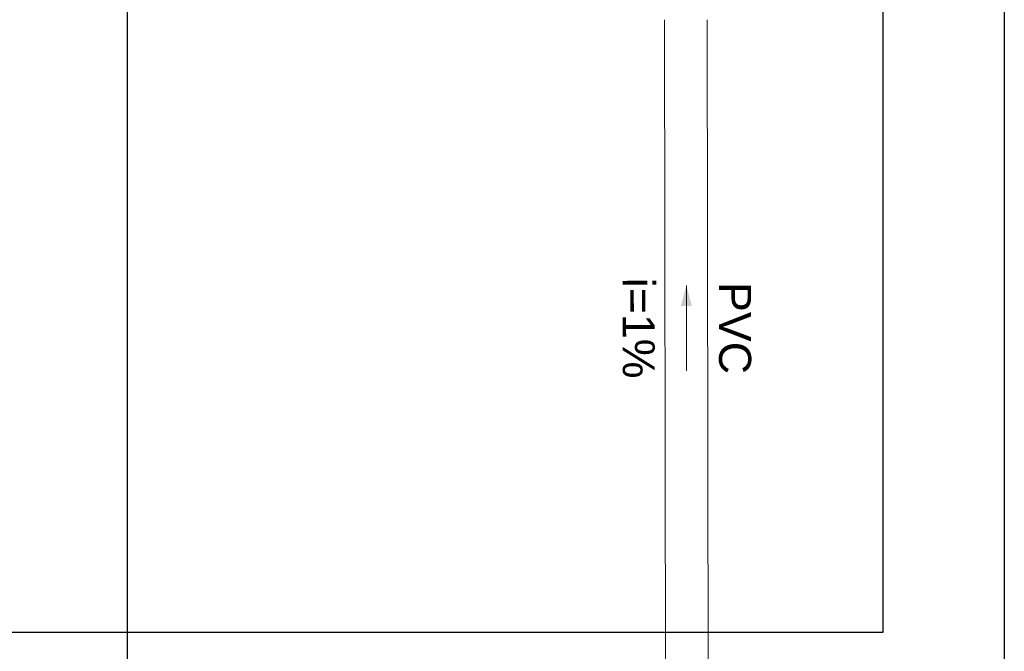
# Model space of a CAD drawing. Header units: millimetres. Extents: x 26 to 1362, y 24 to 358.
# Tile 189 of 256: x 991.04 to 993.34, y 327.31 to 328.79. Entities that reach past the tile are written whole.
import ezdxf

# ---------------------------------------------------------------- set-up
doc = ezdxf.new("R2010")
doc.units = ezdxf.units.MM
doc.linetypes.add('CONTINU', pattern=[0])
for name, color, linetype, lineweight in [('DI-Detalhes', 1, 'Continuous', 30), ('TQ-Condutos', 3, 'Continuous', 5), ('TQ-Sentido conduto', 9, 'Continuous', 5), ('TQ-Textos conduto', 7, 'Continuous', 5)]:
    doc.layers.add(name, color=color, linetype=linetype, lineweight=lineweight)
doc.styles.add('arial', font='arial.ttf')

msp = doc.modelspace()

# ---------------------------------------------------------------- hatches: boundary and pattern name
at = {"layer": 'TQ-Sentido conduto', "linetype": 'CONTINU'}
msp.add_hatch(color=256, dxfattribs=at).paths.add_polyline_path([(992.6006, 328.1687), (992.5877, 328.1204), (992.6136, 328.1204)])

# ---------------------------------------------------------------- linework, layer by layer
at = {"layer": 'DI-Detalhes', "linetype": 'CONTINU'}
for points in [[(987.3622, 330.9324), (993.0605, 330.9324), (993.0605, 327.3561), (987.3622, 327.3561), (987.3622, 330.9324)], [(991.2932, 329.2551), (993.3446, 329.2551), (993.3446, 325.4372), (991.2932, 325.4372), (991.2932, 329.2551)]]:
    msp.add_lwpolyline(points, dxfattribs=at)
at = {"layer": 'TQ-Condutos', "linetype": 'CONTINU'}
for p, q in [((992.5522, 327.0275), (992.5497, 328.791)), ((992.6522, 327.0275), (992.6497, 328.791))]:
    msp.add_line(p, q, dxfattribs=at)
at = {"layer": 'TQ-Sentido conduto', "linetype": 'CONTINU'}
msp.add_lwpolyline([(992.6009, 327.9687), (992.6006, 328.1687)], dxfattribs=at)

# ---------------------------------------------------------------- texts
at = {"layer": 'TQ-Textos conduto', "linetype": 'CONTINU', "char_height": 0.075, "attachment_point": 8, "rotation": 270.0857, "line_spacing_factor": 0.6, "style": 'arial'}
for s, insert, width in [('i=1%', (992.451, 328.0685), 0.472808), ('PVC', (992.676, 328.0688), 0.431792)]:
    msp.add_mtext(s, dxfattribs=dict(at, insert=insert, width=width))

doc.saveas('drawing.dxf')
